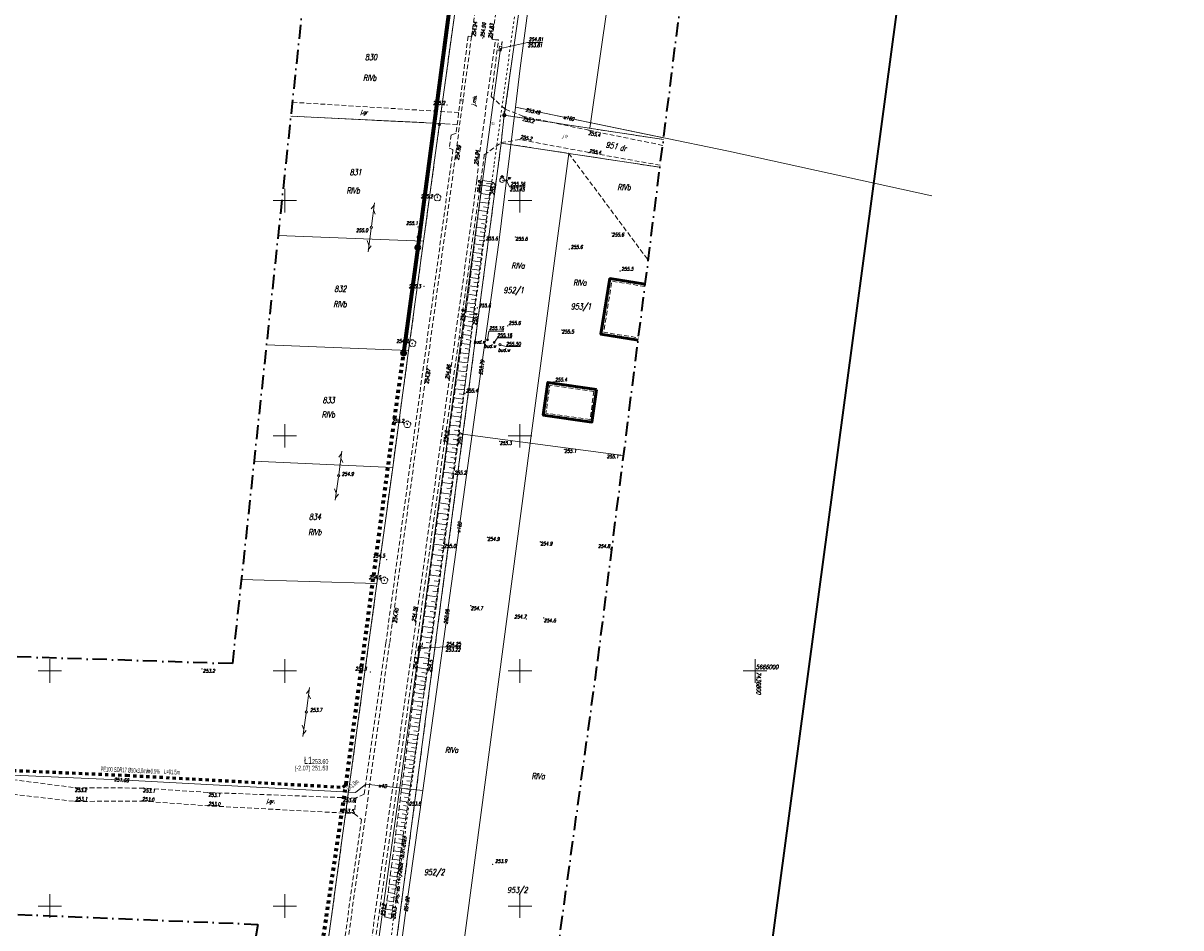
# Model space of a CAD drawing. Header units: millimetres. Extents: x 7436010 to 7436992, y 5663514 to 5666647.
# Tile 35 of 45: x 7436644 to 7436891, y 5665945 to 5666138. Entities that reach past the tile are written whole.
import ezdxf
from ezdxf.enums import TextEntityAlignment as Align

# ---------------------------------------------------------------- set-up
doc = ezdxf.new("R2010")
doc.units = ezdxf.units.MM
doc.header["$PDSIZE"] = 1
for name, pattern in [('0.7_0.7', [1.4, 0.7, -0.7]), ('1', [0]), ('3', [1, 0.5, -0.5]), ('BUW', [1.5, 1, -0.5]), ('EGKK', [2, 1.5, -0.5]), ('GAK', [3.5, 2, -0.75, 0, -0.75]), ('GDE', [0]), ('GUZ', [1.5, 1, -0.5]), ('KOU', [1.5, 1, -0.5]), ('UPW', [2, 1, 1]), ('WSD', [1.75, 1.25, -0.5])]:
    doc.linetypes.add(name, pattern=pattern)
for name, color, linetype, lineweight in [('10 SKARPY', 7, 'WSD', 18), ('11 ZASUWY WODNE W BUDOWIE', 5, 'Continuous', 18), ('3 BUDYNEK W BUDOWIE', 7, 'Continuous', 50), ('42 RZĘDNE WODOCIĄG', 5, 'Continuous', 18), ('8 STUDZIENKA WODNA W BUDOWIE', 5, 'Continuous', 18), ('9 JEZDNIA GRUNTOWA', 7, 'KOU', 18), ('_AA_Kanalizacja grawitacyjna - trasa', 244, 'Continuous', 70), ('_AA_Studnia kanalizacyjna bet.1000mm - symbol', 24, 'Continuous', 40), ('_AA_Studnia rozprężna - plamki', 255, 'Continuous', 40), ('_AA_Studnia rozprężna - symbol', 42, 'Continuous', 40), ('_BB_Kanalizacja ciśnieniowa - trasa', 44, '0.7_0.7', 70), ('_BB_Kanalizacja ciśnieniowa przydomowa - trasa', 64, '0.7_0.7', 60), ('Dzialki', 7, 'GDE', 18), ('DZIALKI_SYT-WYS_T_0', 7, 'Continuous', 18), ('EDZPD_L_1', 7, 'GDE', 18), ('EDZPP_T_0', 7, 'Continuous', 18), ('EKLPK_L_0', 96, 'EGKK', 18), ('EKLTK_T_0', 96, 'Continuous', 18), ('Numery_dzialek', 7, 'Continuous', 18), ('Podzial_sekcyjny_krzyze', 7, 'Continuous', 13), ('Punkty', 7, 'Continuous', 18), ('PunPOMIAR1', 7, 'Continuous', 18), ('RZED', 7, 'Continuous', 18), ('RzedPOMIAR1', 7, 'Continuous', 18), ('SDROK_T_0', 7, 'Continuous', 18), ('SDRPK_L_1', 7, 'KOU', 18), ('SDRPK_L_4', 7, 'KOU', 18), ('SIEC_ENERGETYCZNA_L_0', 1, '3', 18), ('SZNPM_T_0', 7, 'Continuous', 18), ('SZZPZ_T_0', 7, 'Continuous', 18), ('UTTOA_T_0', 7, 'Continuous', 18), ('UTTOC_T_0', 30, 'Continuous', 18), ('UTTOO_T_0', 30, 'Continuous', 18), ('UTTPA_T_0', 30, 'Continuous', 18), ('UTTPA_T_3', 30, 'Continuous', 18), ('UTTPO_L_0', 30, '1', 18), ('UWWOA_T_0', 5, 'Continuous', 18), ('UWWOC_T_0', 5, 'Continuous', 18), ('UWWOO_T_0', 5, 'Continuous', 18), ('UWWPA_T_1', 5, 'Continuous', 18), ('UWWPO_L_1', 5, '1', 18), ('UŻYTKI LINIE', 96, 'GUZ', 18), ('UŻYTKI OZNACZENIE', 96, 'Continuous', 18), ('WEKTOR WODOCIĄGI wo', 5, 'Continuous', 18), ('WUKOS_T_0', 7, 'Continuous', 18), ('WUKOS_T_1', 7, 'Continuous', 18), ('ZAKRES MAPY', 1, 'GAK', 35)]:
    doc.layers.add(name, color=color, linetype=linetype, lineweight=lineweight)
for name, color, linetype in [('_AA_Studnia kanalizacyjna bet.1000mm - plamki', 255, 'Continuous'), ('_CC Tłoczny PRZYDOMOWA_ tekst', 64, 'Continuous'), ('_map', 7, 'Continuous')]:
    doc.layers.add(name, color=color, linetype=linetype)
doc.layers.add('RAMA WYPLOT', color=3, linetype='Continuous', lineweight=35, plot=False)
doc.styles.add('K1_ACAD', font='romans.shx', dxfattribs={"width": 0.8, "oblique": 12})
doc.styles.add('PLAN 1 pop.', font='ARIALN.TTF', dxfattribs={"width": 0.8})
doc.styles.add('PLAN 2 pop.', font='ARIALN.TTF', dxfattribs={"width": 0.8})

# ---------------------------------------------------------------- blocks, each defined once
blk = doc.blocks.new('GRO')
at = {"linetype": 'Continuous'}
blk.add_circle((0, 0), 0.045, dxfattribs=at)
blk = doc.blocks.new('GRT')
at = {"linetype": 'Continuous'}
blk.add_circle((0, 0), 0.25, dxfattribs=at)
blk = doc.blocks.new('OSM')
at = {"linetype": 'Continuous'}
blk.add_line((0, 0.375), (0, 0.875), dxfattribs=at)
blk.add_circle((0, 0), 0.375, dxfattribs=at)
blk = doc.blocks.new('DLI')
at = {"linetype": 'Continuous'}
blk.add_circle((0, 0), 0.045, dxfattribs=at)
for centre, start, end in [((-0.36, 0.12), 102.1445, 221.86), ((0, 0.38), 30.1401, 149.8599), ((0.36, 0.12), 318.14, 77.8555), ((-0.22, -0.3), 174.1482, 293.8542), ((0.22, -0.3), 246.1458, 5.8518)]:
    blk.add_arc(centre, 0.375, start, end, dxfattribs=at)
blk = doc.blocks.new('SLS')
at = {"linetype": 'Continuous'}
blk.add_circle((0, 0), 0.25, dxfattribs=at)
blk = doc.blocks.new('PLT')
at = {"linetype": 'Continuous'}
for p, q in [((0.25, 0), (5.25, 0)), ((3.76605, 0), (2.9, -0.5)), ((3.9, 0.5), (4.76605, 0))]:
    blk.add_line(p, q, dxfattribs=at)
blk = doc.blocks.new('SUUS15_07B')
at = {"linetype": 'Continuous'}
for p, q in [((0.5, 0.23), (-0.5, 0.23)), ((-0.5, 0.23), (-0.5, -0.23)), ((0.5, -0.23), (0.5, 0.23)), ((-0.5, -0.23), (0.5, -0.23))]:
    blk.add_line(p, q, dxfattribs=at)
blk = doc.blocks.new('HYP')
at = {"linetype": 'Continuous'}
for p, q in [((0, 1), (-0.35355, 0.64645)), ((0, 1), (0.35355, 0.64645)), ((0, 0.5), (0, 1))]:
    blk.add_line(p, q, dxfattribs=at)
blk.add_circle((0, 0), 0.5, dxfattribs=at)
blk = doc.blocks.new('ZAS')
at = {"linetype": 'Continuous'}
for radius in [0.2, 0.175, 0.15, 0.125, 0.1, 0.075, 0.05, 0.025, 0.00715]:
    blk.add_circle((0, 0), radius, dxfattribs=at)
blk = doc.blocks.new('WSP')
at = {"linetype": 'Continuous'}
blk.add_circle((0, 0), 0.045, dxfattribs=at)
blk = doc.blocks.new('RTPW01')
at = {"linetype": 'Continuous'}
blk.add_circle((0, 0), 0.045, dxfattribs=at)
blk = doc.blocks.new('WLZ')
at = {"linetype": 'Continuous'}
blk.add_circle((0, 0), 0.25, dxfattribs=at)
blk = doc.blocks.new('STUDZ')
at = {"layer": '10 SKARPY', "linetype": 'WSD'}
for p, q in [((7436738.58, 5666076.86), (7436742.03, 5666104.27)), ((7436740.18, 5666076.29), (7436743.91, 5666104.01)), ((7436734.59, 5666048.32), (7436738.58, 5666076.86)), ((7436736.77, 5666048.18), (7436740.18, 5666076.29)), ((7436728.47, 5666002.9), (7436734.59, 5666048.32)), ((7436730.68, 5666002.62), (7436736.77, 5666048.18)), ((7436721.26, 5665947.68), (7436728.47, 5666002.9)), ((7436722.57, 5665947.38), (7436730.68, 5666002.62))]:
    blk.add_line(p, q, dxfattribs=at)
at = {"layer": '10 SKARPY', "linetype": 'Continuous'}
for p, q in [((7436743.78, 5666103.02), (7436741.9, 5666103.27)), ((7436743.91, 5666104.01), (7436742.03, 5666104.27)), ((7436743.85, 5666103.54), (7436742.91, 5666103.67)), ((7436743.54, 5666101.24), (7436741.68, 5666101.49)), ((7436743.42, 5666100.35), (7436742.49, 5666100.47)), ((7436743.66, 5666102.13), (7436742.72, 5666102.26)), ((7436743.06, 5666097.68), (7436741.23, 5666097.92)), ((7436743.3, 5666099.46), (7436741.46, 5666099.71)), ((7436743.18, 5666098.57), (7436742.26, 5666098.69)), ((7436742.82, 5666095.89), (7436741.01, 5666096.14)), ((7436742.94, 5666096.78), (7436742.03, 5666096.91)), ((7436742.58, 5666094.11), (7436740.78, 5666094.35)), ((7436742.46, 5666093.22), (7436741.56, 5666093.34)), ((7436742.7, 5666095), (7436741.8, 5666095.12)), ((7436742.1, 5666090.55), (7436740.33, 5666090.78)), ((7436742.34, 5666092.33), (7436740.56, 5666092.57)), ((7436742.22, 5666091.44), (7436741.33, 5666091.56)), ((7436741.86, 5666088.76), (7436740.11, 5666089)), ((7436741.74, 5666087.87), (7436740.87, 5666087.99)), ((7436741.98, 5666089.66), (7436741.1, 5666089.77)), ((7436741.62, 5666086.98), (7436739.88, 5666087.22)), ((7436741.5, 5666086.09), (7436740.64, 5666086.21)), ((7436741.14, 5666083.42), (7436739.43, 5666083.65)), ((7436741.38, 5666085.2), (7436739.66, 5666085.43)), ((7436741.26, 5666084.31), (7436740.4, 5666084.42)), ((7436740.9, 5666081.64), (7436739.21, 5666081.86)), ((7436740.78, 5666080.75), (7436739.94, 5666080.86)), ((7436741.02, 5666082.53), (7436740.17, 5666082.64)), ((7436740.42, 5666078.07), (7436738.76, 5666078.3)), ((7436740.66, 5666079.85), (7436738.99, 5666080.08)), ((7436740.54, 5666078.96), (7436739.71, 5666079.08)), ((7436740.18, 5666076.29), (7436738.53, 5666076.52)), ((7436740.12, 5666075.77), (7436739.27, 5666075.87)), ((7436740.3, 5666077.18), (7436739.47, 5666077.29)), ((7436739.81, 5666073.24), (7436738.1, 5666073.44)), ((7436740.04, 5666075.16), (7436738.37, 5666075.37)), ((7436739.93, 5666074.2), (7436739.08, 5666074.3)), ((7436739.58, 5666071.31), (7436737.83, 5666071.52)), ((7436739.69, 5666072.27), (7436738.83, 5666072.38)), ((7436739.34, 5666069.38), (7436737.56, 5666069.6)), ((7436739.22, 5666068.42), (7436738.33, 5666068.53)), ((7436739.46, 5666070.34), (7436738.58, 5666070.45)), ((7436739.11, 5666067.45), (7436737.3, 5666067.67)), ((7436738.99, 5666066.49), (7436738.08, 5666066.6)), ((7436738.64, 5666063.6), (7436736.76, 5666063.83)), ((7436738.87, 5666065.53), (7436737.03, 5666065.75)), ((7436738.76, 5666064.56), (7436737.82, 5666064.68)), ((7436738.41, 5666061.67), (7436736.49, 5666061.9)), ((7436738.52, 5666062.64), (7436737.57, 5666062.75)), ((7436738.17, 5666059.74), (7436736.22, 5666059.98)), ((7436738.06, 5666058.78), (7436737.07, 5666058.9)), ((7436738.29, 5666060.71), (7436737.32, 5666060.83)), ((7436737.71, 5666055.89), (7436735.68, 5666056.13)), ((7436737.94, 5666057.82), (7436735.95, 5666058.06)), ((7436737.82, 5666056.85), (7436736.82, 5666056.97)), ((7436737.47, 5666053.96), (7436735.41, 5666054.21)), ((7436737.59, 5666054.93), (7436736.57, 5666055.05)), ((7436737.24, 5666052.03), (7436735.14, 5666052.29)), ((7436737.12, 5666051.07), (7436736.07, 5666051.2)), ((7436737.35, 5666053), (7436736.32, 5666053.12)), ((7436737, 5666050.11), (7436734.88, 5666050.37)), ((7436736.89, 5666049.14), (7436735.81, 5666049.27)), ((7436736.53, 5666046.35), (7436734.36, 5666046.64)), ((7436736.76, 5666048.07), (7436734.59, 5666048.32)), ((7436736.65, 5666047.31), (7436735.57, 5666047.46)), ((7436736.23, 5666044.17), (7436734.07, 5666044.46)), ((7436736.38, 5666045.26), (7436735.3, 5666045.4)), ((7436735.94, 5666041.98), (7436733.77, 5666042.27)), ((7436736.09, 5666043.07), (7436735, 5666043.22)), ((7436735.65, 5666039.79), (7436733.48, 5666040.08)), ((7436735.5, 5666038.7), (7436734.42, 5666038.84)), ((7436735.8, 5666040.89), (7436734.71, 5666041.03)), ((7436735.36, 5666037.61), (7436733.19, 5666037.9)), ((7436735.21, 5666036.51), (7436734.12, 5666036.66)), ((7436735.06, 5666035.42), (7436732.89, 5666035.71)), ((7436734.92, 5666034.33), (7436733.83, 5666034.47)), ((7436734.48, 5666031.05), (7436732.3, 5666031.34)), ((7436734.77, 5666033.23), (7436732.6, 5666033.52)), ((7436734.63, 5666032.14), (7436733.54, 5666032.29)), ((7436734.19, 5666028.86), (7436732.01, 5666029.15)), ((7436734.33, 5666029.95), (7436733.24, 5666030.1)), ((7436733.9, 5666026.67), (7436731.71, 5666026.96)), ((7436734.04, 5666027.77), (7436732.95, 5666027.91)), ((7436733.6, 5666024.49), (7436731.42, 5666024.78)), ((7436733.75, 5666025.58), (7436732.66, 5666025.73)), ((7436733.31, 5666022.3), (7436731.12, 5666022.59)), ((7436733.46, 5666023.39), (7436732.36, 5666023.54)), ((7436733.02, 5666020.11), (7436730.83, 5666020.41)), ((7436732.87, 5666019.02), (7436731.78, 5666019.17)), ((7436733.16, 5666021.21), (7436732.07, 5666021.35)), ((7436732.73, 5666017.93), (7436730.53, 5666018.22)), ((7436732.58, 5666016.83), (7436731.48, 5666016.98)), ((7436732.43, 5666015.74), (7436730.24, 5666016.03)), ((7436732.29, 5666014.65), (7436731.19, 5666014.79)), ((7436731.85, 5666011.37), (7436729.65, 5666011.66)), ((7436732.14, 5666013.55), (7436729.94, 5666013.85)), ((7436732, 5666012.46), (7436730.9, 5666012.61)), ((7436731.56, 5666009.18), (7436729.36, 5666009.47)), ((7436731.7, 5666010.27), (7436730.6, 5666010.42)), ((7436731.26, 5666006.99), (7436729.06, 5666007.29)), ((7436731.41, 5666008.09), (7436730.31, 5666008.23)), ((7436730.97, 5666004.81), (7436728.77, 5666005.1)), ((7436731.12, 5666005.9), (7436730.02, 5666006.05)), ((7436730.68, 5666002.62), (7436728.47, 5666002.9)), ((7436730.83, 5666003.71), (7436729.72, 5666003.86)), ((7436730.35, 5666000.39), (7436728.18, 5666000.7)), ((7436730.22, 5665999.5), (7436729.14, 5665999.66)), ((7436730.52, 5666001.51), (7436729.42, 5666001.67)), ((7436729.83, 5665996.85), (7436727.72, 5665997.16)), ((7436730.09, 5665998.62), (7436727.95, 5665998.93)), ((7436729.96, 5665997.74), (7436728.9, 5665997.89)), ((7436729.57, 5665995.08), (7436727.49, 5665995.39)), ((7436729.7, 5665995.97), (7436728.65, 5665996.12)), ((7436729.31, 5665993.32), (7436727.26, 5665993.62)), ((7436729.18, 5665992.43), (7436728.16, 5665992.58)), ((7436729.44, 5665994.2), (7436728.41, 5665994.35)), ((7436728.8, 5665989.78), (7436726.8, 5665990.08)), ((7436729.05, 5665991.55), (7436727.03, 5665991.85)), ((7436728.93, 5665990.67), (7436727.92, 5665990.82)), ((7436728.54, 5665988.02), (7436726.56, 5665988.31)), ((7436728.41, 5665987.13), (7436727.43, 5665987.28)), ((7436728.67, 5665988.9), (7436727.67, 5665989.05)), ((7436728.02, 5665984.48), (7436726.1, 5665984.77)), ((7436728.28, 5665986.25), (7436726.33, 5665986.54)), ((7436728.15, 5665985.37), (7436727.18, 5665985.51)), ((7436727.76, 5665982.72), (7436725.87, 5665982.99)), ((7436727.89, 5665983.6), (7436726.94, 5665983.74)), ((7436727.5, 5665980.95), (7436725.64, 5665981.22)), ((7436727.37, 5665980.07), (7436726.45, 5665980.2)), ((7436727.63, 5665981.83), (7436726.69, 5665981.97)), ((7436726.98, 5665977.42), (7436725.18, 5665977.68)), ((7436727.24, 5665979.18), (7436725.41, 5665979.45)), ((7436727.11, 5665978.3), (7436726.2, 5665978.43)), ((7436726.72, 5665975.65), (7436724.95, 5665975.91)), ((7436726.59, 5665974.77), (7436725.71, 5665974.9)), ((7436726.85, 5665976.53), (7436725.96, 5665976.66)), ((7436726.2, 5665972.12), (7436724.48, 5665972.37)), ((7436726.46, 5665973.88), (7436724.71, 5665974.14)), ((7436726.33, 5665973), (7436725.47, 5665973.13)), ((7436725.94, 5665970.35), (7436724.25, 5665970.6)), ((7436726.07, 5665971.23), (7436725.22, 5665971.36)), ((7436725.68, 5665968.58), (7436724.02, 5665968.83)), ((7436725.55, 5665967.7), (7436724.73, 5665967.82)), ((7436725.81, 5665969.47), (7436724.97, 5665969.59)), ((7436725.16, 5665965.05), (7436723.56, 5665965.28)), ((7436725.42, 5665966.82), (7436723.79, 5665967.06)), ((7436725.29, 5665965.93), (7436724.48, 5665966.05)), ((7436724.9, 5665963.28), (7436723.33, 5665963.51)), ((7436724.77, 5665962.4), (7436723.99, 5665962.51)), ((7436725.03, 5665964.17), (7436724.24, 5665964.28)), ((7436724.39, 5665959.75), (7436722.86, 5665959.97)), ((7436724.65, 5665961.51), (7436723.1, 5665961.74)), ((7436724.52, 5665960.63), (7436723.75, 5665960.74)), ((7436724.13, 5665957.98), (7436722.63, 5665958.2)), ((7436724.26, 5665958.86), (7436723.5, 5665958.98)), ((7436723.87, 5665956.21), (7436722.4, 5665956.43)), ((7436723.74, 5665955.33), (7436723.01, 5665955.44)), ((7436724, 5665957.1), (7436723.26, 5665957.21)), ((7436723.35, 5665952.68), (7436721.94, 5665952.89)), ((7436723.61, 5665954.45), (7436722.17, 5665954.66)), ((7436723.48, 5665953.56), (7436722.77, 5665953.67)), ((7436723.09, 5665950.91), (7436721.71, 5665951.12)), ((7436722.96, 5665950.03), (7436722.28, 5665950.13)), ((7436723.22, 5665951.8), (7436722.52, 5665951.9)), ((7436722.57, 5665947.38), (7436721.26, 5665947.68)), ((7436722.83, 5665949.15), (7436721.48, 5665949.35)), ((7436722.7, 5665948.26), (7436722.03, 5665948.36))]:
    blk.add_line(p, q, dxfattribs=at)
at = {"layer": '3 BUDYNEK W BUDOWIE', "flags": 128}
blk.add_lwpolyline([(7436776.63, 5666082.24), (7436769.13, 5666083.44), (7436767.23, 5666071.6), (7436775.13, 5666070.33)], dxfattribs=at)
at = {"layer": '3 BUDYNEK W BUDOWIE', "linetype": 'BUW', "lineweight": 18, "flags": 128}
blk.add_lwpolyline([(7436776.57, 5666081.74), (7436769.54, 5666082.87), (7436767.81, 5666072.01), (7436775.19, 5666070.83)], dxfattribs=at)
at = {"layer": '3 BUDYNEK W BUDOWIE', "flags": 128}
blk.add_lwpolyline([(7436766.3, 5666059.87), (7436765.31, 5666052.92), (7436754.96, 5666054.4), (7436755.95, 5666061.35)], close=True, dxfattribs=at)
at = {"layer": '3 BUDYNEK W BUDOWIE', "linetype": 'BUW', "lineweight": 18, "flags": 128}
blk.add_lwpolyline([(7436765.74, 5666059.45), (7436764.89, 5666053.49), (7436755.53, 5666054.82), (7436756.38, 5666060.79)], close=True, dxfattribs=at)
at = {"layer": '42 RZĘDNE WODOCIĄG', "flags": 128}
for points in [[(7436743.07, 5666070.42), (7436743.4, 5666072.25), (7436746.53, 5666072.25)], [(7436744.53, 5666069.85), (7436745.19, 5666070.82), (7436748.24, 5666070.82)], [(7436745.73, 5666069.37), (7436747.04, 5666068.97), (7436750.09, 5666068.97)]]:
    blk.add_lwpolyline(points, dxfattribs=at)
at = {"layer": '9 JEZDNIA GRUNTOWA', "flags": 128}
for points in [[(7436669.97, 5665975.08), (7436655.44, 5665975.17), (7436637.03, 5665977.52), (7436616.81, 5665979.18), (7436594.58, 5665977.3), (7436561.34, 5665978.65), (7436522.07, 5665979.71), (7436493.68, 5665981.71), (7436464.16, 5665984.87), (7436441.87, 5665983.45), (7436441.68, 5665983.46)], [(7436441.54, 5665981.21), (7436442.1, 5665981.19), (7436463.91, 5665981.69), (7436493.44, 5665978.88), (7436521.75, 5665976.66), (7436561.15, 5665975.43), (7436594.61, 5665974.59), (7436616.93, 5665976.06), (7436635.93, 5665974.48), (7436655.39, 5665972.25), (7436669.53, 5665972.33)], [(7436715.11, 5665972.96), (7436683.86, 5665974.14), (7436669.97, 5665975.08)], [(7436669.53, 5665972.33), (7436683.59, 5665971.32), (7436714.76, 5665969.66)]]:
    blk.add_lwpolyline(points, dxfattribs=at)
at = {"layer": 'Dzialki'}
for p, q in [((7436746, 5666112.25), (7436737.87, 5666050.31)), ((7436760.37, 5666110.05), (7436746, 5666112.25)), ((7436752.17, 5666048.44), (7436760.37, 5666110.05)), ((7436779.76, 5666107.09), (7436760.37, 5666110.05)), ((7436737.87, 5666050.31), (7436720.34, 5665916.7)), ((7436737.87, 5666050.31), (7436752.17, 5666048.44)), ((7436703.87, 5665685.54), (7436752.17, 5666048.44)), ((7436752.17, 5666048.44), (7436772.04, 5666045.82))]:
    blk.add_line(p, q, dxfattribs=at)
at = {"layer": 'EDZPD_L_1'}
for p, q in [((7436753.74, 5666168.54), (7436746.67, 5666118.16)), ((7436772.37, 5666168.08), (7436764.84, 5666115.39)), ((7436736.47, 5666142.51), (7436732.9, 5666116.42)), ((7436701.26, 5666117.98), (7436732.9, 5666116.42)), ((7436746, 5666112.25), (7436746.67, 5666118.16)), ((7436780.5, 5666113), (7436746.67, 5666118.16)), ((7436732.9, 5666116.42), (7436729.48, 5666091.36)), ((7436729.48, 5666091.36), (7436698.55, 5666092.57)), ((7436729.48, 5666091.36), (7436726.31, 5666068.12)), ((7436696.07, 5666069.34), (7436726.31, 5666068.12)), ((7436726.31, 5666068.12), (7436722.93, 5666043.28)), ((7436722.93, 5666043.28), (7436693.42, 5666044.59)), ((7436722.93, 5666043.28), (7436719.57, 5666018.59)), ((7436719.57, 5666018.59), (7436690.74, 5666019.45)), ((7436719.57, 5666018.59), (7436705.75, 5665917.21))]:
    blk.add_line(p, q, dxfattribs=at)
at = {"layer": 'EKLPK_L_0', "linetype": 'GUZ'}
blk.add_line((7436760.37, 5666110.05), (7436777.27, 5666087.34), dxfattribs=at)
at = {"layer": 'Podzial_sekcyjny_krzyze', "color": 7, "lineweight": 13}
for p, q in [((7436700, 5666097.5), (7436700, 5666102.5)), ((7436750, 5666097.5), (7436750, 5666102.5)), ((7436697.5, 5666100), (7436702.5, 5666100)), ((7436747.5, 5666100), (7436752.5, 5666100)), ((7436700, 5666047.5), (7436700, 5666052.5)), ((7436750, 5666047.5), (7436750, 5666052.5)), ((7436697.5, 5666050), (7436702.5, 5666050)), ((7436747.5, 5666050), (7436752.5, 5666050)), ((7436650, 5665997.5), (7436650, 5666002.5)), ((7436700, 5665997.5), (7436700, 5666002.5)), ((7436750, 5665997.5), (7436750, 5666002.5)), ((7436800, 5665997.5), (7436800, 5666002.5)), ((7436647.5, 5666000), (7436652.5, 5666000)), ((7436697.5, 5666000), (7436702.5, 5666000)), ((7436747.5, 5666000), (7436752.5, 5666000)), ((7436797.5, 5666000), (7436802.5, 5666000)), ((7436650, 5665947.5), (7436650, 5665952.5)), ((7436700, 5665947.5), (7436700, 5665952.5)), ((7436750, 5665947.5), (7436750, 5665952.5)), ((7436647.5, 5665950), (7436652.5, 5665950)), ((7436697.5, 5665950), (7436702.5, 5665950)), ((7436747.5, 5665950), (7436752.5, 5665950))]:
    blk.add_line(p, q, dxfattribs=at)
at = {"layer": 'PunPOMIAR1'}
for p in [(7436736.18, 5666108.85), (7436741.13, 5666107.44), (7436742.03, 5666104.27), (7436743.91, 5666104.01), (7436738.58, 5666076.86), (7436740.18, 5666076.29), (7436729.75, 5666061.25), (7436734.96, 5666061.77), (7436734.59, 5666048.32), (7436736.77, 5666048.18), (7436722.88, 5666010.4), (7436727.83, 5666010.3), (7436728.47, 5666002.9), (7436730.68, 5666002.62), (7436655.44, 5665975.17), (7436669.97, 5665975.08), (7436655.39, 5665972.25), (7436669.53, 5665972.33), (7436683.86, 5665974.14), (7436715.11, 5665972.96), (7436683.59, 5665971.32), (7436714.76, 5665969.66), (7436721.26, 5665947.68), (7436722.57, 5665947.38)]:
    blk.add_point(p, dxfattribs=at)
at = {"layer": 'RAMA WYPLOT', "flags": 128}
blk.add_lwpolyline([(7436474.28, 5666646.78), (7436381.84, 5665956.72), (7436798.12, 5665900.96), (7436890.56, 5666591.01)], close=True, dxfattribs=at)
at = {"layer": 'SDRPK_L_1'}
for p, q in [((7436739.7, 5666134.9), (7436722.26, 5666005.83)), ((7436738.96, 5666134.99), (7436736.42, 5666114.35)), ((7436739.7, 5666134.9), (7436738.96, 5666134.99)), ((7436741.26, 5666108.91), (7436744.76, 5666134.19)), ((7436743.9, 5666122.16), (7436745.42, 5666134.17)), ((7436744.76, 5666134.19), (7436744.09, 5666134.34)), ((7436745.42, 5666134.17), (7436744.76, 5666134.19)), ((7436746.77, 5666119.49), (7436743.9, 5666122.16)), ((7436746.01, 5666112.35), (7436746.77, 5666119.49)), ((7436750.65, 5666117.95), (7436746.77, 5666119.49)), ((7436764.68, 5666114.96), (7436750.65, 5666117.95)), ((7436735.36, 5666113.98), (7436734.95, 5666111.18)), ((7436736.42, 5666114.35), (7436735.36, 5666113.98)), ((7436749.98, 5666112.99), (7436746.01, 5666112.35)), ((7436764.67, 5666110.23), (7436749.98, 5666112.99)), ((7436780.35, 5666111.76), (7436764.68, 5666114.96)), ((7436735.75, 5666110.86), (7436721.47, 5666005.94)), ((7436734.95, 5666111.18), (7436735.75, 5666110.86)), ((7436742.4, 5666109.74), (7436746.01, 5666112.35)), ((7436779.81, 5666107.53), (7436764.67, 5666110.23)), ((7436740.85, 5666104.36), (7436741.26, 5666108.91)), ((7436741.67, 5666104.36), (7436742.4, 5666109.74)), ((7436727.13, 5666005.21), (7436740.85, 5666104.36)), ((7436727.92, 5666004.98), (7436741.67, 5666104.36)), ((7436722.26, 5666005.83), (7436699.87, 5665846.24)), ((7436704.91, 5665846.09), (7436727.13, 5666005.21)), ((7436705.78, 5665845.88), (7436727.92, 5666004.98)), ((7436721.47, 5666005.94), (7436716.83, 5665973.76)), ((7436715.11, 5665972.96), (7436714.76, 5665969.66)), ((7436716.83, 5665973.76), (7436715.11, 5665972.96)), ((7436716.28, 5665968.39), (7436699.1, 5665846.35)), ((7436714.76, 5665969.66), (7436716.28, 5665968.39))]:
    blk.add_line(p, q, dxfattribs=at)
at = {"layer": 'SDRPK_L_4'}
for p, q in [((7436739.7, 5666134.9), (7436746.66, 5666186.9)), ((7436745.09, 5666141.48), (7436744.09, 5666134.34)), ((7436701.58, 5666120.92), (7436737.43, 5666118.7)), ((7436734.04, 5666116.36), (7436701.46, 5666117.97)), ((7436736.64, 5666116.1), (7436734.04, 5666116.36))]:
    blk.add_line(p, q, dxfattribs=at)
at = {"layer": 'SIEC_ENERGETYCZNA_L_0'}
for p, q in [((7436753.1, 5666169.78), (7436746.76, 5666124.17)), ((7436746.76, 5666124.17), (7436744.5, 5666107.57)), ((7436744.5, 5666107.57), (7436741.23, 5666083.05)), ((7436741.23, 5666083.05), (7436732.49, 5666017.46)), ((7436732.49, 5666017.46), (7436727.07, 5665976.81)), ((7436727.07, 5665976.81), (7436726.54, 5665972.85)), ((7436726.54, 5665972.85), (7436723.4, 5665949.3)), ((7436723.4, 5665949.3), (7436714.75, 5665886.92))]:
    blk.add_line(p, q, dxfattribs=at)
at = {"layer": 'UTTOC_T_0'}
for p, q in [((7436745.82, 5666132.35), (7436751.6, 5666133.66)), ((7436751.6, 5666133.66), (7436754.79, 5666133.65)), ((7436728.59, 5666004.76), (7436734.08, 5666005.12)), ((7436734.08, 5666005.12), (7436737.44, 5666005.13))]:
    blk.add_line(p, q, dxfattribs=at)
at = {"layer": 'UTTPO_L_0'}
for p in [(7436745.82, 5666132.35), (7436712.14, 5665887.22)]:
    blk.add_line(p, (7436728.59, 5666004.76), dxfattribs=at)
at = {"layer": 'UWWOA_T_0'}
for p, q in [((7436747.14, 5666104.25), (7436747.75, 5666102.92)), ((7436747.75, 5666102.92), (7436751.11, 5666102.92))]:
    blk.add_line(p, q, dxfattribs=at)
at = {"layer": 'UŻYTKI LINIE', "flags": 128}
for points in [[(7436787.52, 5666415.51), (7436753.74, 5666168.54), (7436746.67, 5666118.16), (7436780.5, 5666113)], [(7436729.48, 5666091.36), (7436732.9, 5666116.42), (7436736.47, 5666142.51), (7436739.77, 5666166.65), (7436745.71, 5666210.01), (7436751.43, 5666251.82), (7436753.33, 5666265.7)], [(7436746, 5666112.25), (7436737.87, 5666050.31), (7436720.34, 5665916.7), (7436692.49, 5665734.57), (7436686.24, 5665687.98)], [(7436746, 5666112.25), (7436760.37, 5666110.05), (7436779.76, 5666107.09)], [(7436729.48, 5666091.36), (7436726.31, 5666068.12), (7436722.93, 5666043.28), (7436719.57, 5666018.59), (7436705.75, 5665917.21), (7436701.93, 5665890.39), (7436697.89, 5665861.99), (7436689.31, 5665801.73), (7436679.84, 5665735.19), (7436669.04, 5665657.31)]]:
    blk.add_lwpolyline(points, dxfattribs=at)
at = {"layer": 'WEKTOR WODOCIĄGI wo'}
for p, q in [((7436765.73, 5666243.23), (7436750.01, 5666128.18)), ((7436750.01, 5666128.18), (7436749.05, 5666119.87)), ((7436745.53, 5666091.13), (7436749.05, 5666119.87)), ((7436749.05, 5666119.87), (7436780.55, 5666113.35)), ((7436746.18, 5666104.36), (7436747.14, 5666104.25)), ((7436741.45, 5666062.13), (7436745.53, 5666091.13)), ((7436729.31, 5665974.55), (7436741.45, 5666062.13)), ((7436666.28, 5665976.8), (7436636.99, 5665978.06)), ((7436715, 5665974.12), (7436666.28, 5665976.8)), ((7436717.2, 5665975.9), (7436715, 5665974.12)), ((7436729.31, 5665974.55), (7436717.2, 5665975.9)), ((7436725.58, 5665947.99), (7436729.31, 5665974.55)), ((7436718, 5665891.86), (7436725.58, 5665947.99))]:
    blk.add_line(p, q, dxfattribs=at)
at = {"layer": 'ZAKRES MAPY', "ltscale": 1.5}
blk.add_lwpolyline([(7436499.64, 5664770.19), (7436618.18, 5665205.39), (7436683.21, 5665437.78), (7436699.29, 5665515.69), (7436766.55, 5666002.2), (7436830.55, 5666510.53), (7436842.09, 5666581.76), (7436785.51, 5666596.85), (7436785.51, 5666596.85), (7436586.58, 5666594.14), (7436584.94, 5666524.7), (7436750.08, 5666529.35), (7436745.08, 5666424.3), (7436720.95, 5666302.3), (7436720.95, 5666302.3), (7436688.83, 5666001.55), (7436443.21, 5666009.35), (7436440.09, 5665956.61), (7436694.21, 5665946.11), (7436662.94, 5665733.97), (7436630.66, 5665497.39), (7436531.49, 5665129.94)], dxfattribs=at)
at = {"layer": '11 ZASUWY WODNE W BUDOWIE', "rotation": 262.669203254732}
for p in [(7436743.07, 5666070.42), (7436744.53, 5666069.85)]:
    blk.add_blockref('ZAS', p, dxfattribs=at)
at = {"layer": '8 STUDZIENKA WODNA W BUDOWIE'}
blk.add_blockref('WLZ', (7436745.73, 5666069.37), dxfattribs=at)
at = {"layer": 'EDZPP_T_0'}
for p in [(7436746.67, 5666118.16), (7436732.86, 5666116.16)]:
    blk.add_blockref('GRT', p, dxfattribs=at)
at = {"layer": 'Punkty'}
for p in [(7436746, 5666112.25), (7436760.37, 5666110.05), (7436737.87, 5666050.31), (7436752.17, 5666048.44)]:
    blk.add_blockref('GRO', p, dxfattribs=at)
at = {"layer": 'SZNPM_T_0'}
blk.add_blockref('OSM', (7436746.67, 5666118.16), dxfattribs=at)
at = {"layer": 'SZZPZ_T_0'}
for p, rotation in [((7436732.44, 5666100.65), 0.0635107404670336), ((7436727.12, 5666069.68), 0.06340145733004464), ((7436726.04, 5666052.4), 0.06315557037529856), ((7436721.15, 5666019.23), 0.06285504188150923)]:
    blk.add_blockref('DLI', p, dxfattribs=dict(at, rotation=rotation))
at = {"layer": 'UTTPA_T_0'}
for p, rotation in [((7436745.83, 5666132.35), 81.635312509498), ((7436728.59, 5666004.76), 83.64103854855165)]:
    blk.add_blockref('SUUS15_07B', p, dxfattribs=dict(at, rotation=rotation))
at = {"layer": 'UTTPA_T_3'}
for name, p, rotation in [('PLT', (7436718.36, 5666094.3), 82.57208664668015), ('PLT', (7436718.36, 5666094.3), 262.5320872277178), ('SLS', (7436718.36, 5666094.3), 0.06449428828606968), ('PLT', (7436711.44, 5666041.51), 82.53230760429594), ('PLT', (7436711.44, 5666041.51), 262.1790962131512), ('SLS', (7436711.44, 5666041.51), 0.06329217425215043), ('PLT', (7436704.54, 5665991.28), 82.18200086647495), ('PLT', (7436704.54, 5665991.28), 262.1362163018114), ('SLS', (7436704.54, 5665991.28), 0.0627730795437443)]:
    blk.add_blockref(name, p, dxfattribs=dict(at, rotation=rotation))
at = {"layer": 'UWWPA_T_1'}
for name, p, rotation in [('HYP', (7436746.18, 5666104.36), 0.06214470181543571), ('ZAS', (7436747.14, 5666104.25), 262.669203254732)]:
    blk.add_blockref(name, p, dxfattribs=dict(at, rotation=rotation))
at = {"layer": 'WUKOS_T_0'}
for name, p in [('RTPW01', (7436739.7, 5666134.9)), ('WSP', (7436739.7, 5666134.9)), ('WSP', (7436742.07, 5666134.57)), ('RTPW01', (7436744.09, 5666134.34)), ('RTPW01', (7436750.65, 5666117.95)), ('RTPW01', (7436749.98, 5666112.99)), ('RTPW01', (7436764.68, 5666114.96)), ('RTPW01', (7436764.67, 5666110.23)), ('RTPW01', (7436769.55, 5666093.13)), ('RTPW01', (7436749.03, 5666092.25)), ('RTPW01', (7436747.38, 5666073.38)), ('RTPW01', (7436758.9, 5666072.52)), ('RTPW01', (7436745.68, 5666048.8)), ('RTPW01', (7436759.44, 5666047.13)), ('RTPW01', (7436771.27, 5666045.87)), ('RTPW01', (7436743.09, 5666028.42)), ('RTPW01', (7436754.34, 5666027.44)), ('RTPW01', (7436769.25, 5666025.92)), ('RTPW01', (7436739.54, 5666013.88)), ('RTPW01', (7436755.06, 5666011.29))]:
    blk.add_blockref(name, p, dxfattribs=at)
for p, rotation in [((7436734.49, 5666120.32), 0.06340145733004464), ((7436732.4, 5666100.97), 0.0635107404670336), ((7436718.28, 5666094.25), 0.06449428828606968), ((7436728.33, 5666094.38), 0.06378394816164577), ((7436742.48, 5666091.5), 0.06255451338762), ((7436760.47, 5666089.68), 0.06124311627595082), ((7436771.3, 5666085.05), 0.06088794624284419), ((7436729.56, 5666081.79), 0.06348341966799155), ((7436740.95, 5666077.2), 0.06269111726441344), ((7436727.06, 5666069.57), 0.06340145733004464), ((7436757.24, 5666061.49), 0.06198077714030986), ((7436738.29, 5666058.99), 0.0627730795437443), ((7436726, 5666052.6), 0.06315557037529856), ((7436711.5, 5666041.5), 0.06329217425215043), ((7436735.58, 5666041.64), 0.0627730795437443), ((7436733.44, 5666026.14), 0.06271843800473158), ((7436721.66, 5666023.66), 0.06288236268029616), ((7436721.17, 5666019.35), 0.06285504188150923), ((7436751.37, 5666011.03), 0.06244523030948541), ((7436682.38, 5666000.44), 0.06290968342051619), ((7436718.18, 5665999.77), 0.06274575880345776), ((7436704.45, 5665991.28), 0.0627730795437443), ((7436725.9, 5665972.01), 0.06260915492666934), ((7436744.2, 5665958.85), 0.06252719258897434)]:
    blk.add_blockref('WSP', p, dxfattribs=dict(at, rotation=rotation))
at = {"layer": '11 ZASUWY WODNE W BUDOWIE', "style": 'K1_ACAD', "oblique": 12, "width": 0.8}
for p in [(7436740.12, 5666069.61), (7436742.38, 5666068.71)]:
    blk.add_text('bud.w', height=0.75, dxfattribs=at).set_placement(p)
at = {"layer": '42 RZĘDNE WODOCIĄG', "style": 'K1_ACAD', "oblique": 12, "width": 0.8}
for s, p in [('255.16', (7436743.42, 5666072.5)), ('255.16', (7436745.14, 5666070.98)), ('255.50', (7436747.02, 5666069.19))]:
    blk.add_text(s, height=0.75, dxfattribs=at).set_placement(p)
at = {"layer": '8 STUDZIENKA WODNA W BUDOWIE', "style": 'K1_ACAD', "oblique": 12, "width": 0.8}
blk.add_text('bud.w', height=0.75, dxfattribs=at).set_placement((7436745.34, 5666067.87))
at = {"layer": '9 JEZDNIA GRUNTOWA', "style": 'K1_ACAD', "oblique": 12, "width": 0.8}
blk.add_text('j.gr.', height=0.75, rotation=356.9515, dxfattribs=at).set_placement((7436696.1, 5665971.98))
at = {"layer": 'DZIALKI_SYT-WYS_T_0', "style": 'K1_ACAD', "oblique": 12, "width": 0.8}
for s, p in [('830', (7436718.32, 5666130.53)), ('831', (7436715.06, 5666106.04)), ('832', (7436711.79, 5666081.25)), ('833', (7436709.3, 5666057.58)), ('834', (7436706.4, 5666032.77))]:
    blk.add_text(s, height=1.25, dxfattribs=at).set_placement(p, align=Align.MIDDLE)
blk.add_text('951', height=1.25, rotation=349.5785, dxfattribs=at).set_placement((7436769.53, 5666111.73), align=Align.MIDDLE)
at = {"layer": 'EKLTK_T_0', "style": 'K1_ACAD', "oblique": 12, "width": 0.8}
for s, p in [('RIVb', (7436770.73, 5666103.48)), ('RIVa', (7436748.17, 5666086.79)), ('RIVa', (7436761.32, 5666083.18)), ('RIVa', (7436734.04, 5665983.81)), ('RIVa', (7436752.46, 5665978.26))]:
    blk.add_text(s, height=1.25, dxfattribs=at).set_placement(p, align=Align.TOP_LEFT)
at = {"layer": 'Numery_dzialek', "style": 'K1_ACAD', "oblique": 12, "width": 0.8}
for s, p in [('952/1', (7436746.5, 5666081.58)), ('953/1', (7436760.8, 5666078.13)), ('952/2', (7436729.59, 5665957.85)), ('953/2', (7436747.25, 5665954.04))]:
    blk.add_text(s, height=1.25, dxfattribs=at).set_placement(p, align=Align.TOP_LEFT)
at = {"layer": 'RZED', "color": 7, "lineweight": 13, "style": 'K1_ACAD', "oblique": 12, "width": 0.8}
blk.add_text('5666000', height=0.9, dxfattribs=at).set_placement((7436800.17, 5666001.29), align=Align.TOP_LEFT)
blk.add_text('7436800', height=0.9, rotation=270, dxfattribs=at).set_placement((7436801.23, 5665999.82), align=Align.TOP_LEFT)
at = {"layer": 'RzedPOMIAR1', "style": 'K1_ACAD', "oblique": 12, "width": 0.8}
for s, rotation, p in [('254.89', 82.3048, (7436737.01, 5666108.59)), ('254.84', 83.5221, (7436741, 5666107.59)), ('254.8', 83.0917, (7436741.63, 5666101.62)), ('255.2', 82.3363, (7436744.47, 5666101.21)), ('254.9', 82.8261, (7436738.07, 5666074.25)), ('255.4', 82.3363, (7436740.72, 5666073.48)), ('254.87', 82.3048, (7436730.55, 5666061.01)), ('254.86', 82.1217, (7436734.85, 5666061.94)), ('254.8', 82.0414, (7436734.47, 5666048.46)), ('255.2', 83.0833, (7436737.59, 5666047.99)), ('254.40', 82.3048, (7436723.76, 5666010.16)), ('254.39', 82.1217, (7436727.73, 5666010.44)), ('254.2', 82.5611, (7436728.01, 5666000.28)), ('254.5', 81.6479, (7436731.11, 5665999.69)), ('253.2', 359.6451, (7436655.31, 5665974.28)), ('253.1', 356.1284, (7436669.8, 5665974.24)), ('253.1', 0.3242, (7436655.44, 5665972.37)), ('253.0', 355.8912, (7436669.6, 5665972.41)), ('253.1', 357.8375, (7436683.7, 5665973.29)), ('253.6', 357.8375, (7436712.3, 5665972.17)), ('253.0', 356.9515, (7436683.68, 5665971.42)), ('253.5', 356.9515, (7436712.07, 5665969.94)), ('253.2', 82.5611, (7436721.14, 5665947.87)), ('253.3', 81.6479, (7436723.42, 5665947.18))]:
    blk.add_text(s, height=0.75, rotation=rotation, dxfattribs=at).set_placement(p)
at = {"layer": 'SDROK_T_0', "style": 'K1_ACAD', "oblique": 12, "width": 0.8}
for s, rotation, p in [('tł.', 82.9587, (7436738.02, 5666120.94)), ('j.mb.', 82.9587, (7436740.49, 5666120.08)), ('tł.', 82.115, (7436744.57, 5666115.95)), ('j.tł', 351.0083, (7436759.01, 5666113.4))]:
    blk.add_text(s, height=0.75, rotation=rotation, dxfattribs=at).set_placement(p)
blk.add_text('j.gr', height=0.75, rotation=356.7477, dxfattribs=at).set_placement((7436717.59, 5666118.76), align=Align.MIDDLE_RIGHT)
at = {"layer": 'SIEC_ENERGETYCZNA_L_0', "style": 'K1_ACAD', "oblique": 12, "width": 0.8}
blk.add_text('proj. eS 141/2022 18.01.2023', height=0.75, rotation=82.314, dxfattribs=at).set_placement((7436723.95, 5665950.62))
at = {"layer": 'UTTOA_T_0', "style": 'K1_ACAD', "oblique": 12, "width": 0.8}
for p in [(7436745.93, 5666133.06), (7436728.98, 5666005.21)]:
    blk.add_text('t', height=0.75, dxfattribs=at).set_placement(p)
at = {"layer": 'UTTOC_T_0', "style": 'K1_ACAD', "oblique": 12, "width": 0.8}
for s, rotation, p in [('253.81', 359.9218, (7436751.62, 5666133.4)), ('254.81', 359.9218, (7436751.84, 5666134.67)), ('253.22', 0.0154, (7436734.17, 5666004.9)), ('254.25', 0.0154, (7436734.29, 5666006.08))]:
    blk.add_text(s, height=0.75, rotation=rotation, dxfattribs=at).set_placement(p, align=Align.TOP_LEFT)
at = {"layer": 'UTTOO_T_0', "style": 'K1_ACAD', "oblique": 12, "width": 0.8}
blk.add_text('t', height=0.75, rotation=89.057, dxfattribs=at).set_placement((7436737.82, 5666070.6))
at = {"layer": 'UWWOA_T_0', "style": 'K1_ACAD', "oblique": 12, "width": 0.8}
blk.add_text('w', height=0.75, dxfattribs=at).set_placement((7436747.38, 5666104.47))
for s, p in [('253.45', (7436747.84, 5666102.73)), ('255.36', (7436747.95, 5666103.93))]:
    blk.add_text(s, height=0.75, dxfattribs=at).set_placement(p, align=Align.TOP_LEFT)
at = {"layer": 'UWWOC_T_0', "style": 'K1_ACAD', "oblique": 12, "width": 0.8}
for s, rotation, p in [('253.49', 348.3032, (7436751.15, 5666118.96)), ('253.79', 81.9854, (7436741.99, 5666062.94)), ('252.95', 82.11, (7436734.56, 5666009.93)), ('251.68', 356.8534, (7436663.65, 5665976.53)), ('251.92', 82.0144, (7436726.08, 5665948.8))]:
    blk.add_text(s, height=0.75, rotation=rotation, dxfattribs=at).set_placement(p)
at = {"layer": 'UWWOO_T_0', "style": 'K1_ACAD', "oblique": 12, "width": 0.8}
for s, rotation, p in [('w160', 82.1086, (7436737.44, 5666030.46)), ('w40', 353.6762, (7436720.72, 5665975.18))]:
    blk.add_text(s, height=0.75, rotation=rotation, dxfattribs=at).set_placement(p, align=Align.CENTER)
at = {"layer": 'UŻYTKI OZNACZENIE', "style": 'K1_ACAD', "oblique": 12, "width": 0.8}
for p in [(7436718.04, 5666126.13), (7436714.53, 5666102.14), (7436711.72, 5666078), (7436709.25, 5666054.51), (7436706.38, 5666029.49)]:
    blk.add_text('RIVb', height=1.25, dxfattribs=at).set_placement(p, align=Align.MIDDLE)
blk.add_text('dr', height=1.25, rotation=349.8641, dxfattribs=at).set_placement((7436771.97, 5666111.2), align=Align.MIDDLE)
at = {"layer": 'WEKTOR WODOCIĄGI wo', "style": 'K1_ACAD', "oblique": 12, "width": 0.8}
blk.add_text('w160', height=0.75, rotation=347.6061, dxfattribs=at).set_placement((7436759.14, 5666117.45))
at = {"layer": 'WUKOS_T_1', "style": 'K1_ACAD', "oblique": 12, "width": 0.8}
for s, rotation, p in [('254.94', 82.3021, (7436739.77, 5666134.97)), ('255.2', 347.2373, (7436750.6, 5666117.77)), ('255.2', 349.6319, (7436750.13, 5666113.97)), ('255.4', 348.3923, (7436764.64, 5666114.78)), ('255.6', 0.0627, (7436741.22, 5666078.09))]:
    blk.add_text(s, height=0.75, rotation=rotation, dxfattribs=at).set_placement(p, align=Align.TOP_LEFT)
blk.add_text('254.96', height=0.75, rotation=82.3021, dxfattribs=at).set_placement((7436741.98, 5666134.71), align=Align.MIDDLE_LEFT)
for s, rotation, p in [('254.83', 82.115, (7436743.97, 5666134.45)), ('255.4', 350.7135, (7436764.67, 5666110.23)), ('255.6', 0.0625, (7436742.71, 5666091.56)), ('255.6', 0.0612, (7436760.77, 5666089.75)), ('255.5', 0.0609, (7436771.55, 5666085.12)), ('255.4', 0.062, (7436757.46, 5666061.57)), ('255.4', 0.0628, (7436738.49, 5666059.21)), ('254.9', 0.0633, (7436712.07, 5666041.5)), ('255.2', 0.0628, (7436736.05, 5666041.77)), ('255.0', 0.0627, (7436733.8, 5666026.17)), ('254.7', 0.0624, (7436748.78, 5666011.15)), ('253.2', 0.0629, (7436682.55, 5665999.64)), ('253.7', 0.0628, (7436705.36, 5665991.32)), ('253.8', 0.0626, (7436726.4, 5665971.4)), ('253.9', 0.0625, (7436744.69, 5665959.16))]:
    blk.add_text(s, height=0.75, rotation=rotation, dxfattribs=at).set_placement(p)
for s, rotation, p in [('255.2', 0.0634, (7436734.08, 5666120.4)), ('254.8', 0.0635, (7436726.26, 5666069.76)), ('255.2', 0.0632, (7436725.36, 5666052.79)), ('254.5', 0.0629, (7436721.31, 5666024.12)), ('254.5', 0.0629, (7436720.44, 5666019.51)), ('254.1', 0.0627, (7436717.53, 5666000.12))]:
    blk.add_text(s, height=0.75, rotation=rotation, dxfattribs=at).set_placement(p, align=Align.RIGHT)
for s, rotation, p in [('255.2', 0.0636, (7436731.48, 5666100.93)), ('255.3', 0.0635, (7436728.91, 5666081.79))]:
    blk.add_text(s, height=0.75, rotation=rotation, dxfattribs=at).set_placement(p, align=Align.MIDDLE_RIGHT)
blk.add_text('255.1', height=0.75, rotation=0.0638, dxfattribs=at).set_placement((7436727.04, 5666094.83), align=Align.CENTER)
blk.add_text('255.0', height=0.75, rotation=0.0645, dxfattribs=at).set_placement((7436717.68, 5666094.05), align=Align.TOP_RIGHT)
for s, p in [('255.6', (7436769.55, 5666093.13)), ('255.6', (7436749.03, 5666092.25)), ('255.6', (7436747.57, 5666074.35)), ('255.5', (7436758.9, 5666072.52)), ('255.3', (7436745.68, 5666048.8)), ('255.1', (7436759.44, 5666047.13)), ('255.1', (7436768.43, 5666045.98)), ('254.9', (7436743.09, 5666028.42)), ('254.9', (7436754.34, 5666027.44)), ('254.8', (7436766.58, 5666026.9)), ('254.7', (7436739.54, 5666013.69)), ('254.6', (7436755.06, 5666011.1))]:
    blk.add_text(s, height=0.75, dxfattribs=at).set_placement(p, align=Align.TOP_LEFT)

msp = doc.modelspace()

# ---------------------------------------------------------------- hatches: boundary and pattern name
at = {"layer": '_AA_Studnia kanalizacyjna bet.1000mm - plamki', "linetype": 'Continuous'}
h = msp.add_hatch(color=256, dxfattribs=at)
edge = h.paths.add_edge_path()
edge.add_arc((7436728.27, 5666090.01), 0.5, 0, 360)
at = {"layer": '_AA_Studnia kanalizacyjna bet.1000mm - symbol', "linetype": 'Continuous'}
h = msp.add_hatch(color=256, dxfattribs=at)
edge = h.paths.add_edge_path()
edge.add_arc((7436728.57, 5666092.26), 0.3, 0, 360)
at = {"layer": '_AA_Studnia rozprężna - plamki', "linetype": 'Continuous'}
h = msp.add_hatch(color=256, dxfattribs=at)
edge = h.paths.add_edge_path()
edge.add_arc((7436725.25, 5666067.58), 0.5, 0, 360)

# ---------------------------------------------------------------- linework, layer by layer
at = {"layer": '_AA_Kanalizacja grawitacyjna - trasa'}
msp.add_lwpolyline([(7436735.34, 5666143.92), (7436728.57, 5666092.26), (7436728.27, 5666090.01), (7436725.25, 5666067.58)], dxfattribs=at)
at = {"layer": '_AA_Studnia kanalizacyjna bet.1000mm - symbol', "linetype": 'Continuous'}
for centre, radius in [((7436728.27, 5666090.01), 0.5), ((7436728.57, 5666092.26), 0.3)]:
    msp.add_circle(centre, radius, dxfattribs=at)
at = {"layer": '_AA_Studnia rozprężna - symbol', "linetype": 'Continuous'}
msp.add_circle((7436725.25, 5666067.58), 0.5, dxfattribs=at)
at = {"layer": '_BB_Kanalizacja ciśnieniowa - trasa'}
msp.add_lwpolyline([(7436688.33, 5665800.54), (7436696.37, 5665857.15), (7436700.62, 5665888.95), (7436700.62, 5665888.95), (7436700.62, 5665888.95), (7436708.03, 5665942.26), (7436708.03, 5665942.26), (7436713.01, 5665975.91), (7436721.83, 5666042.52), (7436721.83, 5666042.52), (7436721.83, 5666042.52), (7436725.25, 5666067.58), (7436725.25, 5666067.58), (7436725.25, 5666067.58), (7436725.25, 5666067.58), (7436725.25, 5666067.58), (7436725.25, 5666067.58)], dxfattribs=at)
at = {"layer": '_BB_Kanalizacja ciśnieniowa przydomowa - trasa'}
msp.add_lwpolyline([(7436469.84, 5665985.22), (7436469.84, 5665985.22), (7436507.77, 5665983.22), (7436590.29, 5665980.32), (7436621.18, 5665979.74), (7436666.33, 5665977.8), (7436712.3, 5665975.27), (7436712.3, 5665975.27), (7436713.01, 5665975.91)], dxfattribs=at)
at = {"layer": 'UWWPO_L_1', "linetype": 'UPW'}
for p, q in [((7436765.73, 5666243.23), (7436750.01, 5666128.18)), ((7436750.01, 5666128.18), (7436749.05, 5666119.87)), ((7436745.53, 5666091.13), (7436749.05, 5666119.87)), ((7436749.05, 5666119.87), (7436794.32, 5666110.5)), ((7436794.32, 5666110.5), (7436837.61, 5666100.99)), ((7436746.18, 5666104.36), (7436747.14, 5666104.25)), ((7436741.45, 5666062.13), (7436745.53, 5666091.13)), ((7436729.31, 5665974.55), (7436741.45, 5666062.13)), ((7436666.28, 5665976.8), (7436636.99, 5665978.06)), ((7436715, 5665974.12), (7436666.28, 5665976.8)), ((7436717.2, 5665975.9), (7436715, 5665974.12)), ((7436729.31, 5665974.55), (7436717.2, 5665975.9)), ((7436725.58, 5665947.99), (7436729.31, 5665974.55)), ((7436718, 5665891.86), (7436725.58, 5665947.99))]:
    msp.add_line(p, q, dxfattribs=at)

# ---------------------------------------------------------------- block references
at = {"layer": '_map'}
msp.add_blockref('STUDZ', (0, 0), dxfattribs=at)

# ---------------------------------------------------------------- texts
at = {"layer": '_CC Tłoczny PRZYDOMOWA_ tekst', "color": 64, "style": 'PLAN 2 pop.', "width": 0.6}
for s, rotation, p in [('PE100 SDR17 %%c50x3,0mm', 357.5001, (7436660.79, 5665978.66)), ('L=91.5m', 357.5001, (7436674.3, 5665978.09)), ('L=1.0m', 40.6631, (7436713.65, 5665974.43))]:
    msp.add_text(s, height=1, rotation=rotation, dxfattribs=at).set_placement(p)
at = {"layer": '_CC Tłoczny PRZYDOMOWA_ tekst', "width": 0.8}
for s, height, style, p in [('(-2.07) 251.53', 1, 'PLAN 2 pop.', (7436709.25, 5665978.84)), ('Ł1', 1.5, 'PLAN 1 pop.', (7436705.79, 5665980.24)), ('253.60', 1, 'PLAN 2 pop.', (7436709.25, 5665980.24))]:
    msp.add_text(s, height=height, dxfattribs=dict(at, style=style)).set_placement(p, align=Align.RIGHT)
at = {"layer": '_CC Tłoczny PRZYDOMOWA_ tekst', "color": 64, "style": 'PLAN 2 pop.', "width": 0.6}
msp.add_text('i=0.5%', height=1, rotation=357.5001, dxfattribs=at).set_placement((7436673.38, 5665978.11), align=Align.RIGHT)

doc.saveas('drawing.dxf')
